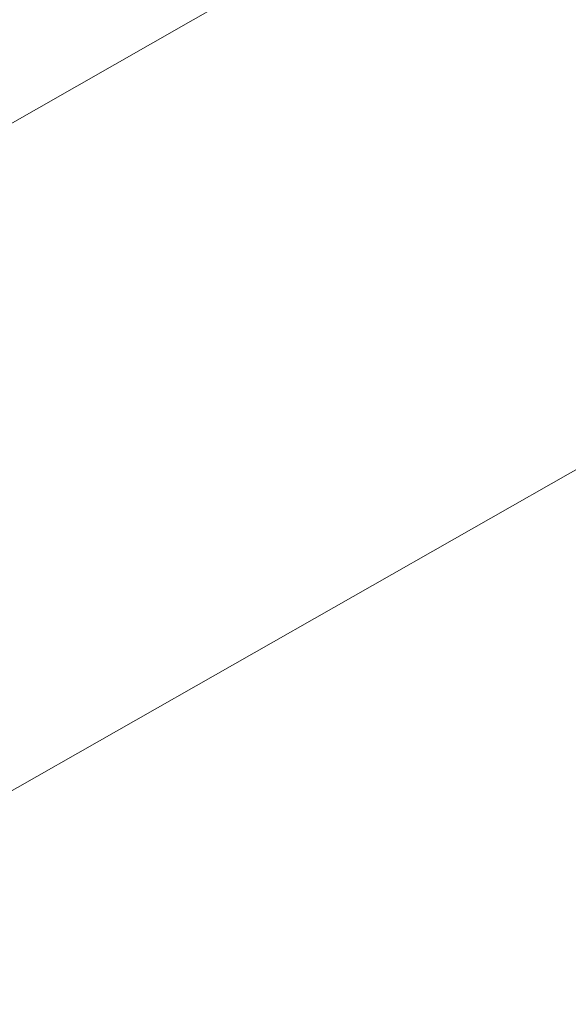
# Model space of a CAD drawing. Extents: x 1620613 to 1693141, y 557269 to 607790.
# Tile 160 of 256: x 1620819.08 to 1620819.7, y 607274.873 to 607275.986. Entities that reach past the tile are written whole.
import ezdxf

# ---------------------------------------------------------------- set-up
doc = ezdxf.new("R2010")
doc.units = 0
doc.header["$LTSCALE"] = 10
doc.header["$MEASUREMENT"] = 0
doc.linetypes.add('DGN Style 2', pattern=[7.346996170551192, 4.408197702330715, -2.938798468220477])
doc.linetypes.add('DGN Style 3', pattern=[10.28579463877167, 7.346996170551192, -2.938798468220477])
for name, color, linetype, lineweight in [('BD_X_Building', 241, 'Continuous', 0), ('DT_X_Contour_Minor', 136, 'DGN Style 3', 0), ('SV_X_Top_of_Bank', 97, 'DGN Style 2', 0)]:
    doc.layers.add(name, color=color, linetype=linetype, lineweight=lineweight)

# ---------------------------------------------------------------- blocks, each defined once
blk = doc.blocks.new('*U1004')
at = {"layer": 'DT_X_Contour_Minor', "transparency": 33554559, "flags": 128}
for points, elevation in [([(-15.21616715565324, 53.13950447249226), (-19.81874134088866, 49.86354265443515), (-20.72156229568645, 49.22141635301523), (-21.45749336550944, 48.69902108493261), (-22.02653455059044, 48.29635685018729), (-22.42868585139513, 48.01342364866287), (-23.27856947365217, 47.41857648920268), (-23.80416834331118, 46.98556298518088), (-24.74355223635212, 46.13265784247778), (-26.09672115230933, 44.85986106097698), (-27.86367509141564, 43.16717264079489), (-33.12726562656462, 38.09348133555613), (-34.87997650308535, 36.41065848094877), (-36.19041623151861, 35.16745839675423), (-37.05858481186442, 34.36388108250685), (-37.48448224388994, 33.99992653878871), (-38.03051386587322, 33.61554478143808), (-38.21858775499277, 33.48693160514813), (-38.37328570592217, 33.38937839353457), (-38.49460771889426, 33.32288514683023), (-38.5825537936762, 33.28745186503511), (-38.77257540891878, 33.23437640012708), (-38.88521126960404, 33.17604471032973), (-39.08060264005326, 33.04085623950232), (-39.3587495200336, 32.82881098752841), (-39.71965190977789, 32.53990895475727), (-40.79239896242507, 31.66702782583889), (-41.21281239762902, 31.37527341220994), (-41.66949241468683, 31.15467101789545), (-42.16243901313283, 31.00522064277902), (-42.6916521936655, 30.92692228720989), (-44.15124278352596, 30.8129960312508), (-44.65910627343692, 30.77541925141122), (-45.08800380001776, 30.74813360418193), (-45.43793536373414, 30.73113908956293), (-45.7089009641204, 30.72443570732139), (-46.78915318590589, 30.71716589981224), (-50.25550565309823, 29.22997960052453), (-51.06818505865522, 28.88110715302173), (-52.02064364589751, 28.47185536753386), (-53.11288141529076, 28.00222424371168), (-54.34489836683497, 27.47221378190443), (-57.81664914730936, 25.97834676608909), (-59.108489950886, 25.4196177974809), (-60.38019927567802, 24.86383115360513), (-61.63177712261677, 24.31098683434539), (-62.86322349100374, 23.76108483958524), (-66.12023850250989, 22.29860262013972), (-67.36429721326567, 21.74074830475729), (-68.65371208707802, 21.16404702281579), (-69.9884831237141, 20.56849877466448), (-71.36861032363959, 19.95410356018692), (-75.10942440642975, 18.29058703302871), (-76.51567851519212, 17.66446206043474), (-77.92883027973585, 17.03372453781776), (-79.34887969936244, 16.39837446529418), (-80.77582677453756, 15.75841184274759), (-84.59021584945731, 14.04569478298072), (-85.96780275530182, 13.42649090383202), (-87.23977166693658, 12.8534170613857), (-88.40612258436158, 12.32647325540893), (-89.46685550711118, 11.84565948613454), (-92.15465264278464, 10.62499615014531), (-93.16140094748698, 10.16824392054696), (-94.16579800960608, 9.713484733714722), (-95.16784382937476, 9.260718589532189), (-96.16753840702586, 8.809945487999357), (-98.83025562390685, 7.610541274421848), (-99.75191201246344, 7.19545492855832), (-100.5198432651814, 6.84974905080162), (-101.1340493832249, 6.573423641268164), (-101.5945303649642, 6.366478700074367), (-102.6175128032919, 5.907132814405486), (-103.011255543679, 5.728681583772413), (-103.425246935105, 5.537837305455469), (-103.8594869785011, 5.334599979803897), (-104.3139756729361, 5.1189696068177), (-105.5529437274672, 4.527431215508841), (-105.9805033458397, 4.32358178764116), (-106.3339561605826, 4.1556872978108), (-106.613302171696, 4.023747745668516), (-106.818541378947, 3.927763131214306), (-107.2670368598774, 3.719744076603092), (-107.4843943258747, 3.619638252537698), (-107.8000951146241, 3.475335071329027), (-108.2141392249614, 3.286834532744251), (-108.7265266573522, 3.054136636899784), (-110.2240175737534, 2.374679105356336), (-110.7152033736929, 2.152073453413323), (-111.0656425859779, 1.993849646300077), (-111.2753352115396, 1.900007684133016), (-111.3442812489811, 1.870547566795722), (-111.3404752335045, 1.87782971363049), (-111.3429190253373, 1.878463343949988), (-111.3531049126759, 1.874902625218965), (-111.371032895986, 1.867147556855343), (-111.3967029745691, 1.855198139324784), (-111.4754793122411, 1.817740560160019), (-111.5018743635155, 1.805381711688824), (-111.5219772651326, 1.796398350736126), (-111.5357880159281, 1.79079047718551), (-111.5433066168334, 1.788558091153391), (-111.5549666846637, 1.787105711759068), (-111.5624210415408, 1.784814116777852), (-111.5760390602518, 1.779028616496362), (-111.5958207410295, 1.769749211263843), (-111.6217660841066, 1.756975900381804), (-111.6991718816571, 1.718255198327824), (-111.7342200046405, 1.700687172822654), (-111.7813100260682, 1.677023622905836), (-111.8404419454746, 1.647264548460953), (-111.9116157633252, 1.611409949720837), (-112.2718580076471, 1.429865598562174), (-113.0350606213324, -0.2474059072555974), (-113.2177541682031, -0.6502334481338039), (-113.4387479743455, -1.13988542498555), (-113.6980420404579, -1.716361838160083), (-113.9956363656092, -2.379662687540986), (-114.8402882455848, -4.264230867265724), (-115.2146300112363, -4.99066763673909), (-115.7041663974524, -5.756551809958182), (-116.3088974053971, -6.561883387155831), (-117.0288230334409, -7.406662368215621), (-120.6572634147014, -11.44100822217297), (-121.7109238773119, -12.4702595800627), (-121.9242665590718, -12.67251216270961), (-122.1127258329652, -12.838162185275), (-122.2763016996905, -12.96720964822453), (-122.4149941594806, -13.0596545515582), (-122.7516628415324, -13.25737088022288), (-123.1181484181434, -13.47519358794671), (-123.9651036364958, -13.98037446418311), (-125.2925284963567, -14.77291350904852), (-127.1004229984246, -15.85281072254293), (-132.5621011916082, -19.11568085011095), (-134.3564604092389, -20.18775530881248), (-135.643279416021, -20.95682608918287), (-136.4225582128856, -21.4228931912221), (-136.6942967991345, -21.5859566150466), (-136.7422127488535, -21.61678750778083), (-136.7928334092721, -21.64935871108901), (-136.9087584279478, -21.72394915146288), (-137.0899878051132, -21.84055882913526), (-137.3365215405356, -21.99918774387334), (-138.0810173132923, -22.47822383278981), (-138.3978712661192, -22.6746115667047), (-138.790061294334, -22.90449770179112), (-139.2575873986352, -23.16788223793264), (-139.8004495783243, -23.46476517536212), (-142.5095905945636, -24.92838181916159), (-153.1870326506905, -30.13426355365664), (-155.2248335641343, -31.12493864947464), (-156.7621897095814, -31.86587176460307), (-157.7991010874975, -32.35706289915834), (-158.3355676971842, -32.59851205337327), (-159.0988856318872, -32.90938715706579), (-159.3740378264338, -33.02320973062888), (-159.6270059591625, -33.13152112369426), (-159.8577900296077, -33.23432133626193), (-160.0663900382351, -33.33161036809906), (-160.5930779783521, -33.58369954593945), (-160.8051329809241, -33.66154300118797), (-161.0462820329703, -33.70600648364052), (-161.3165251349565, -33.71708999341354), (-161.615862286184, -33.69479353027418), (-162.4528867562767, -33.59082966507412), (-162.9269289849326, -33.66899306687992), (-163.721287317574, -33.98145617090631), (-164.8359617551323, -34.52821897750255), (-166.2709522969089, -35.30928148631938), (-170.5246818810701, -37.7045144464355), (-172.1231266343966, -38.57648387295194), (-173.7281637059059, -39.39596743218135), (-175.339793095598, -40.16296512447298), (-176.9580148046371, -40.87747694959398), (-181.2820624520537, -42.71286066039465), (-182.7909117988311, -43.35069092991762), (-184.0744241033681, -43.88764395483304), (-185.1325993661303, -44.32371973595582), (-185.9654375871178, -44.65891827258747), (-187.8858901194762, -45.41827804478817), (-188.520472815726, -45.67012349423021), (-188.9838815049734, -45.85614001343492), (-189.2761161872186, -45.97632760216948), (-189.3971768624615, -46.0306862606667), (-189.4917733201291, -46.08787077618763), (-189.8211518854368, -46.28819430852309), (-190.7383402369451, -46.84627651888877), (-192.2433383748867, -47.76211740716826), (-194.3361462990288, -49.03571697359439), (-200.7007138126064, -52.90899405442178), (-202.8180694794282, -54.19743101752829), (-204.3967108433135, -55.15778409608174), (-205.4366379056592, -55.79005328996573), (-205.9378506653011, -56.09423859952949), (-206.5561322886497, -56.46795424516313), (-206.8614067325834, -56.64589492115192), (-207.3135188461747, -56.89943021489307), (-207.912468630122, -57.22856012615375), (-208.6582560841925, -57.63328465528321), (-212.4812187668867, -59.69838656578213), (-217.9525532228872, -61.78625121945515), (-218.9816974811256, -62.17902329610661), (-219.7242726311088, -62.46254038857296), (-220.1802786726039, -62.63680249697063), (-220.3497156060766, -62.70180962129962), (-220.4194552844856, -62.72948864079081), (-220.8007980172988, -62.87632058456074), (-221.8925214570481, -63.29605715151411), (-223.6946256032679, -63.98869834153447), (-226.2071104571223, -64.95424415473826), (-233.8542443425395, -67.8929058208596), (-236.4554405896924, -68.89391066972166), (-238.5236789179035, -69.69292896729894), (-240.0589593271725, -70.28996071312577), (-241.0612818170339, -70.68500590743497), (-243.0235312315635, -71.46914435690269), (-243.7578034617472, -71.7613185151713), (-244.4889330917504, -72.04973715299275), (-245.2169201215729, -72.33440027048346), (-245.9417645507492, -72.61530786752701), (-247.8704928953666, -73.35938743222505), (-248.5630352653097, -73.6199460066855), (-249.1941161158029, -73.8435620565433), (-249.7637354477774, -74.0302355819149), (-250.271893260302, -74.17996658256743), (-251.5450320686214, -74.52999255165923), (-252.0702619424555, -74.6602527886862), (-252.691097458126, -74.78851402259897), (-253.4075386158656, -74.91477625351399), (-254.2195854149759, -75.03903948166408), (-256.5125177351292, -75.36774275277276), (-256.9049860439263, -75.59858398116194), (-256.3626917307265, -76.04458021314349), (-254.8856347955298, -76.705731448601), (-252.4738152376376, -77.58203768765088), (-244.7959462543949, -80.20572766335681), (-242.204642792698, -81.01907846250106), (-240.1891341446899, -81.49136337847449), (-238.7494203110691, -81.62258241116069), (-237.8855012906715, -81.41273556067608), (-236.3494436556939, -80.39838944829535), (-235.4562545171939, -80.28305411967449), (-233.928730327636, -80.69780771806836), (-231.7668710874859, -81.64265024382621), (-228.9706767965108, -83.11758169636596), (-220.6683786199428, -87.75751747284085), (-217.8834685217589, -89.27032145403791), (-215.7554618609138, -90.32878156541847), (-214.2843586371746, -90.93289780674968), (-213.4701588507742, -91.08267017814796), (-212.174830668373, -90.87627134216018), (-211.6545913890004, -90.75436087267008), (-211.0653696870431, -90.54342859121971), (-210.4071655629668, -90.2434744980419), (-209.6799790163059, -89.85449859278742), (-207.6488383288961, -88.69853376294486), (-206.8963358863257, -88.28145190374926), (-206.1621840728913, -87.89717994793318), (-205.4463828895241, -87.54571789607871), (-204.7489323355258, -87.22706574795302), (-202.9135316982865, -86.42107322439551), (-202.161806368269, -86.10027413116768), (-201.2831808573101, -85.74237124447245), (-200.277655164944, -85.347364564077), (-199.1452292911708, -84.91525409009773), (-195.9562267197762, -83.71348776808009), (-194.8143689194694, -83.26692920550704), (-193.7805474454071, -82.82857825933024), (-192.8547622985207, -82.39843492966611), (-192.0370134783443, -81.97649921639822), (-190.0003983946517, -80.86228080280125), (-189.2093401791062, -80.45351616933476), (-188.3636268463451, -80.06288607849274), (-187.4632583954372, -79.69039053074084), (-186.5082348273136, -79.33602952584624), (-183.88863182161, -78.41524623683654), (-183.0039409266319, -78.10315325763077), (-182.3145704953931, -77.85746178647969), (-181.8205205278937, -77.67817182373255), (-181.5217910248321, -77.56528336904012), (-180.9856063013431, -77.35278283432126), (-180.6732185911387, -77.23195806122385), (-180.1381940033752, -77.02885914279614), (-179.3805325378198, -76.74348607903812), (-178.4002341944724, -76.37583887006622), (-175.4892561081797, -75.28574745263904), (-174.2415284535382, -74.81242216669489), (-172.6815790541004, -74.21001487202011), (-170.8094079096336, -73.47852556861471), (-168.6250150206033, -72.6179542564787), (-162.3836716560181, -70.15098807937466), (-160.3075015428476, -69.33094668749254), (-158.7599987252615, -68.72104714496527), (-157.7411632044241, -68.32128945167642), (-157.2509949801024, -68.131673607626), (-156.6487694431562, -67.906220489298), (-156.3778641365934, -67.78612823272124), (-156.0168173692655, -67.59494130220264), (-155.5656291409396, -67.33265969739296), (-155.0242994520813, -66.99928341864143), (-153.4605650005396, -66.01548710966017), (-152.8529017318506, -65.65113033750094), (-152.2027127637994, -65.29590725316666), (-151.5099980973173, -64.94981785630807), (-150.7747577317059, -64.61286214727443), (-148.7574158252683, -63.72649183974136), (-147.8165163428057, -63.32364140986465), (-146.5068243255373, -62.77986785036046), (-144.8283397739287, -62.09517116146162), (-142.7810626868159, -61.26955134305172), (-136.8299337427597, -58.88000098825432), (-134.7873558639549, -58.07134284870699), (-133.1229689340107, -57.4375311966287), (-131.8367729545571, -56.97856603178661), (-130.9287679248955, -56.69444735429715), (-129.0116757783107, -56.16992619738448), (-128.3709055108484, -55.98933264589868), (-127.8864138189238, -55.84094285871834), (-127.5582007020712, -55.72475683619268), (-127.3862661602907, -55.64077457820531), (-127.1361454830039, -55.45976024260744), (-127.0158877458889, -55.40442056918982), (-126.8427050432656, -55.37416230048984), (-126.6165973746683, -55.36898543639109), (-126.3375647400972, -55.38888997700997), (-125.5229110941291, -55.47541062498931), (-125.2490449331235, -55.50724031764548), (-125.0384366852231, -55.53783890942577), (-124.8910863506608, -55.56720640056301), (-124.8069939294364, -55.59534279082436), (-124.5621644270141, -55.72377337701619), (-121.6953630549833, -54.43029862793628), (-121.1401926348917, -54.18145993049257), (-120.7033105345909, -53.98929015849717), (-120.3847167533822, -53.85378931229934), (-120.1844112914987, -53.77495739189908), (-119.8079811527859, -53.64029750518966), (-119.6632141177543, -53.58463066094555), (-119.5112356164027, -53.51862504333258), (-119.3520456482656, -53.44228065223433), (-119.1856442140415, -53.35559748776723), (-118.732291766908, -53.11065735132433), (-118.5813705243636, -53.02933177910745), (-118.4686211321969, -52.96906016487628), (-118.394043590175, -52.92984250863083), (-118.3576378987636, -52.91167881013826), (-118.3114518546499, -52.8913142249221), (-118.2843343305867, -52.87942948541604), (-118.2376212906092, -52.8590487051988), (-118.1713127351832, -52.8301718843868), (-118.0854086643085, -52.79279902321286), (-117.8302037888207, -52.68181000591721), (-117.7463434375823, -52.64520010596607), (-117.6861660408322, -52.61861216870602), (-117.6496715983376, -52.60204619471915), (-117.6368601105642, -52.59550218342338), (-117.634273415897, -52.59141410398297), (-117.5621176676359, -52.55989399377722), (-117.3475904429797, -52.4683997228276), (-116.9906917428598, -52.31693129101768), (-116.4914215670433, -52.10548869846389), (-114.970205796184, -51.46167623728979), (-114.4185916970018, -51.22624495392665), (-113.9046612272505, -51.00281044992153), (-113.4284143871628, -50.79137272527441), (-112.9898511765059, -50.59193177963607), (-111.8705941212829, -50.07608496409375), (-111.4361631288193, -49.87686495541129), (-110.9723129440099, -49.66609004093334), (-110.479043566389, -49.44376022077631), (-109.9563549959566, -49.20987549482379), (-108.5232932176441, -48.57077635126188), (-107.9104807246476, -48.29830772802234), (-107.1468395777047, -47.96022621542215), (-106.2323697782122, -47.55653181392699), (-105.1670713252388, -47.08722452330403), (-102.1251705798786, -45.74825456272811), (-100.9267181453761, -45.21956756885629), (-99.6127864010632, -44.63773405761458), (-98.18337534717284, -44.00275402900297), (-96.63848498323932, -43.31462748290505), (-92.36480493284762, -41.40876133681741), (-90.7662950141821, -40.69468151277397), (-89.1760252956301, -39.98184164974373), (-87.59399577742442, -39.27024174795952), (-86.02020645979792, -38.55988180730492), (-81.83442187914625, -36.66724191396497), (-80.35566188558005, -35.99873885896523), (-79.05872034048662, -35.41270961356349), (-77.94359724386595, -34.90915417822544), (-77.01029259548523, -34.48807255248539), (-74.76390479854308, -33.47515329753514), (-73.82803864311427, -33.05414123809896), (-72.70523102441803, -32.55079450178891), (-71.39548194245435, -31.96511308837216), (-69.89879139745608, -31.29709699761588), (-65.65836132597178, -29.40594118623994), (-64.17550338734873, -28.7438384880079), (-62.90725212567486, -28.17589725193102), (-61.85360754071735, -27.70211747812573), (-61.01456963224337, -27.32249916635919), (-59.06327744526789, -26.43573228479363), (-58.40143171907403, -26.13440883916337), (-57.87936368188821, -25.89551366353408), (-57.49707333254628, -25.71904675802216), (-57.25456067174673, -25.60500812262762), (-56.79423049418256, -25.38414278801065), (-56.61580828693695, -25.29798916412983), (-56.42578929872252, -25.20517729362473), (-56.2241735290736, -25.1057071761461), (-56.01096097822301, -24.99957881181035), (-55.42693180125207, -24.70769217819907), (-55.17584401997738, -24.58463789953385), (-54.86060255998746, -24.43439003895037), (-54.48120742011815, -24.25694859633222), (-54.03765860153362, -24.05231357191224), (-52.76932351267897, -23.47036206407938), (-52.35306644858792, -23.27972813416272), (-52.05554657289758, -23.14428997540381), (-51.8767638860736, -23.0640475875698), (-51.81671838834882, -23.03900097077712), (-51.81491331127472, -23.04580435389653), (-51.80586088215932, -23.04392634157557), (-51.78005740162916, -23.03318976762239), (-51.73750286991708, -23.01359463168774), (-51.67819728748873, -22.98514093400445), (-51.49771433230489, -22.8974529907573), (-51.39857034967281, -22.84935450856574), (-51.23650061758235, -22.77082501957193), (-51.01150513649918, -22.66186452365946), (-50.72358390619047, -22.52247302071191), (-49.23312474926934, -21.80097365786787), (-49.14244847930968, -20.03365444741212), (-49.00203839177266, -19.51154287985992), (-48.6196693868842, -18.70263069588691), (-47.99534146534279, -17.6069178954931), (-47.12905462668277, -16.22440447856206), (-44.4963445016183, -12.15530121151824), (-43.46803317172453, -10.75049285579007), (-42.35763177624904, -9.587895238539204), (-41.16514031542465, -8.667508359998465), (-39.89055878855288, -7.989332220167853), (-36.38222129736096, -6.503810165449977), (-35.20540522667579, -6.00551539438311), (-34.30621013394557, -5.624772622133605), (-33.68463601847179, -5.361581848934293), (-33.34068288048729, -5.215943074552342), (-32.79363581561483, -4.984309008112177), (-32.37782533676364, -4.731976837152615), (-31.5406792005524, -4.148705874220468), (-30.2821974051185, -3.234496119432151), (-28.60237995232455, -1.989347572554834), (-23.56108586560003, 1.772300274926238), (-21.76660683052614, 3.090607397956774), (-20.1641402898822, 4.224292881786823), (-18.75368624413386, 5.173356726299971), (-17.53524469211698, 5.937798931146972), (-14.54208387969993, 7.730149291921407), (-13.53872524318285, 8.334381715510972), (-12.77351994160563, 8.802816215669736), (-12.24646797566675, 9.1354527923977), (-11.95756934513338, 9.332291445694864), (-11.50471077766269, 9.676130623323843), (-11.13367417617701, 9.918347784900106), (-10.3602082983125, 10.38711988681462), (-9.184313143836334, 11.08244692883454), (-7.605988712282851, 12.00432891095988), (-2.860551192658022, 14.76475411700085), (-1.204194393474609, 15.72995997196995), (0.2057978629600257, 16.5552586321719), (1.369425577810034, 17.24065009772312), (2.286688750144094, 17.78613436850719), (4.404237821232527, 19.05421616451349), (5.349744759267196, 19.62845602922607), (6.598103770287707, 20.40011427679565), (8.149314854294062, 21.36919090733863), (10.00337801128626, 22.5356859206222), (15.35134919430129, 25.90956379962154), (17.17177361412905, 27.06607961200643), (18.62206848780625, 28.00521863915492), (19.70223381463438, 28.72698088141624), (20.41226959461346, 29.23136633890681), (21.81219227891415, 30.28655851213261), (22.32136375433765, 30.52013040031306), (22.79893616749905, 30.42945193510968), (23.24490951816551, 30.01452311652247), (23.6592838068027, 29.27534394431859), (25.5192993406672, 25.06925698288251)], 0.2000414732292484), ([(-17.45736527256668, 52.90326992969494), (-21.39895877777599, 50.0977725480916), (-22.17212463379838, 49.54786270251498), (-22.80236784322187, 49.10048918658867), (-23.28968840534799, 48.75565200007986), (-23.63408632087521, 48.51335114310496), (-24.36191723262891, 48.00393063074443), (-24.86158497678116, 47.58533965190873), (-25.8147150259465, 46.71163209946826), (-27.22130737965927, 45.38280797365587), (-29.08136203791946, 43.59886727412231), (-34.64612420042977, 38.23486997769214), (-36.47441867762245, 36.47166088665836), (-37.78573048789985, 35.20503158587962), (-38.58005963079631, 34.43498207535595), (-38.85740610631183, 34.16151235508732), (-38.94539676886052, 34.04400650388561), (-38.93639807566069, 34.00681650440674), (-38.93534537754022, 33.99954533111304), (-38.93604386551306, 33.99367038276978), (-38.93849353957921, 33.98919165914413), (-38.94269439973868, 33.98610916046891), (-38.95623160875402, 33.97975079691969), (-38.96354734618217, 33.97610134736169), (-38.97534165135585, 33.96992177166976), (-38.99161452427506, 33.96121206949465), (-39.01236596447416, 33.94997224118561), (-39.11965601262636, 33.89161608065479), (-41.00425999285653, 32.35813691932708), (-41.41850579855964, 32.06585747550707), (-41.85355579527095, 31.84622449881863), (-42.30940998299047, 31.69923798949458), (-42.78606836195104, 31.62489794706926), (-45.05901724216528, 31.44748617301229), (-45.41155417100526, 31.3261421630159), (-45.47864930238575, 31.30298905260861), (-45.52884744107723, 31.28553429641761), (-45.56214858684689, 31.27377789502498), (-45.57855274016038, 31.26771984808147), (-45.60682844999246, 31.25629857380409), (-45.61209900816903, 31.25412344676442), (-45.61557950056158, 31.25263748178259), (-45.6172699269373, 31.25184067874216), (-45.61939097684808, 31.2506347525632), (-45.6221740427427, 31.24922665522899), (-45.63966620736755, 31.24067520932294), (-45.69890002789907, 31.21193393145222), (-45.82608510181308, 31.15654833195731), (-46.17424678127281, 31.00658998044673), (-46.74338506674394, 30.76205887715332), (-47.53349995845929, 30.42295502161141), (-49.93510847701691, 29.39258107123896), (-50.87372427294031, 28.98969278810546), (-51.88836527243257, 28.55380840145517), (-52.97903147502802, 28.08492791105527), (-54.14572288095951, 27.5830513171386), (-57.35826690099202, 26.20071892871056), (-58.58553470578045, 25.6693915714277), (-59.85793010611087, 25.11215879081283), (-61.17545310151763, 24.52902058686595), (-62.53810369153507, 23.91997695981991), (-66.2320087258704, 22.26132005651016), (-67.60640780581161, 21.64488324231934), (-68.95917626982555, 21.0395654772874), (-70.29031411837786, 20.44536676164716), (-71.5998213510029, 19.8622870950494), (-75.06299981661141, 18.3222333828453), (-76.39654123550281, 17.72836383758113), (-77.7997816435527, 17.10179548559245), (-79.27272104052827, 16.44252832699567), (-80.81535942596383, 15.7505623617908), (-85.0219937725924, 13.86172137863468), (-86.5189906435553, 13.18894839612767), (-87.85500549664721, 12.58726018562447), (-89.03003833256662, 12.05665674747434), (-90.04408915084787, 11.5971380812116), (-92.53358197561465, 10.46653466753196), (-93.46605290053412, 10.0434813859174), (-94.39634605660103, 9.622274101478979), (-95.32446144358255, 9.202912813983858), (-96.25039906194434, 8.785397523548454), (-98.7166623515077, 7.674484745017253), (-99.58089384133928, 7.285275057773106), (-100.32389084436, 6.950830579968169), (-100.9456533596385, 6.671151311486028), (-101.4461813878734, 6.446237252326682), (-102.6192768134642, 5.919486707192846), (-103.0579989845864, 5.720960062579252), (-103.4943439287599, 5.520443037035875), (-103.9283116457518, 5.317935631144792), (-104.3599021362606, 5.113437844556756), (-105.5076404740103, 4.565456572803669), (-105.9101584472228, 4.373629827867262), (-106.2569086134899, 4.209135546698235), (-106.5478909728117, 4.071973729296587), (-106.7831055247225, 3.962144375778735), (-107.3359872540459, 3.705709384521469), (-107.582444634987, 3.592054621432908), (-107.907155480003, 3.44341657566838), (-108.3101197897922, 3.25979524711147), (-108.7913375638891, 3.041190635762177), (-110.1789229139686, 2.411600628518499), (-110.6338851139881, 2.205665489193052), (-110.9580827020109, 2.060052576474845), (-111.1515156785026, 1.974761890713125), (-111.214184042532, 1.949793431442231), (-111.2069468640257, 1.96364050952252), (-111.2115937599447, 1.964845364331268), (-111.2309623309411, 1.958074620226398), (-111.2650525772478, 1.943328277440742), (-111.3138644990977, 1.920606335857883), (-111.4636585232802, 1.849380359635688), (-111.5138489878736, 1.825879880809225), (-111.5520748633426, 1.808797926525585), (-111.5783361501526, 1.798134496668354), (-111.5926328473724, 1.793889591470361), (-111.6148045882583, 1.791127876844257), (-111.6289791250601, 1.786770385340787), (-111.6548739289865, 1.775769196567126), (-111.6924890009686, 1.758124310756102), (-111.7418243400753, 1.733835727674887), (-111.8890122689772, 1.660207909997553), (-111.9556566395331, 1.62680212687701), (-112.0451988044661, 1.581805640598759), (-112.1576387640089, 1.525218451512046), (-112.2929765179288, 1.457040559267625), (-112.9779808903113, 1.111832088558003), (-114.4292185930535, -2.077517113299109), (-114.7156034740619, -2.707376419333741), (-114.9527991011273, -3.230090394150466), (-115.140805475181, -3.645659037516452), (-115.2796225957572, -3.954082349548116), (-115.5842159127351, -4.633684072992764), (-115.7192088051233, -4.895647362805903), (-115.8957424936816, -5.171835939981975), (-116.1138169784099, -5.46224980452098), (-116.373432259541, -5.766888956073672), (-117.6818987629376, -7.221730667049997), (-120.7368154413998, -10.20587712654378), (-121.3553677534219, -10.7922755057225), (-121.9017746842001, -11.27255073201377), (-122.3760362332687, -11.64670280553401), (-122.7781524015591, -11.91473172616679), (-123.7542683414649, -12.48797797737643), (-124.3046113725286, -12.81351193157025), (-125.2235535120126, -13.36017910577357), (-126.5110947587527, -14.1279794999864), (-128.1672351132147, -15.11691311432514), (-133.0750748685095, -18.04891371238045), (-134.6900997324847, -19.01396191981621), (-135.8542945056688, -19.71010609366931), (-136.5676591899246, -20.13734623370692), (-136.8301937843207, -20.29568234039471), (-136.929179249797, -20.35937324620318), (-137.0337521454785, -20.42665931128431), (-137.273231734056, -20.58074932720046), (-137.6476180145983, -20.82164329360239), (-138.1569109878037, -21.14934121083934), (-139.6949011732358, -22.1389409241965), (-140.3494626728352, -22.54464155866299), (-141.1596545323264, -23.01954367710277), (-142.125476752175, -23.56364727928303), (-143.2469293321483, -24.17695236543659), (-148.8435122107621, -27.20051289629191), (-155.6668337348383, -30.52728392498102), (-156.9690717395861, -31.16036576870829), (-157.9515050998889, -31.63385228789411), (-158.6141338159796, -31.9477434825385), (-158.9569578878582, -32.10203935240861), (-159.4447492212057, -32.30070123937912), (-159.6311749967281, -32.37850830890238), (-159.8246088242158, -32.46293310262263), (-160.0250507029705, -32.55397562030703), (-160.232500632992, -32.65163586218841), (-160.7950445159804, -32.9208868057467), (-161.0059018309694, -33.00597154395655), (-161.2165658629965, -33.05928755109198), (-161.4270366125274, -33.08083482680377), (-161.6373140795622, -33.07061337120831), (-162.1977962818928, -33.00099784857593), (-162.5945986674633, -33.09803384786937), (-163.3646441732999, -33.44135348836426), (-164.5079327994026, -34.03095676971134), (-166.0244645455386, -34.86684369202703), (-170.5662066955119, -37.42425367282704), (-172.2728793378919, -38.35526261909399), (-173.9865906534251, -39.23023197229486), (-175.7073406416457, -40.04916173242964), (-177.435129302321, -40.81205189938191), (-182.0519506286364, -42.77170622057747), (-183.6363930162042, -43.44221749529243), (-184.9271041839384, -43.98401057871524), (-185.9240841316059, -44.39708547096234), (-186.6273328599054, -44.68144217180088), (-188.1110211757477, -45.26810245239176), (-188.6012821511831, -45.46267125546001), (-188.9592988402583, -45.60638245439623), (-189.1850712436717, -45.69923604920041), (-189.2785993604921, -45.74123203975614), (-189.3516819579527, -45.78541120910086), (-189.6950575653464, -45.99428155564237), (-190.6703724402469, -46.58775821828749), (-192.2776265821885, -47.56584119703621), (-194.5168199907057, -48.92853049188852), (-201.330588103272, -53.07517703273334), (-203.5688460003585, -54.43730063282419), (-205.1732936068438, -55.41368652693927), (-206.143930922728, -56.00433471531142), (-206.4807579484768, -56.20924519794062), (-206.5338829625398, -56.24135621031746), (-206.56011325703, -56.25664552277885), (-206.5989603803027, -56.27843020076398), (-206.6504243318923, -56.30671024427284), (-206.71450511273, -56.34148565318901), (-207.042988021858, -56.51892674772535), (-216.8652858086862, -60.26712173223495), (-218.7128353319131, -60.9722375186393), (-220.04592770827, -61.48121559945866), (-220.8645629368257, -61.79405597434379), (-221.1687410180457, -61.91075864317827), (-221.2939397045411, -61.96044881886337), (-221.6560887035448, -62.10013437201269), (-222.648636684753, -62.48192339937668), (-224.2715836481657, -63.10581590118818), (-226.5249295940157, -63.97181187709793), (-233.3743840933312, -66.60393911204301), (-235.7518862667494, -67.51956538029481), (-237.7473019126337, -68.29234875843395), (-239.3606310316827, -68.92228924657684), (-240.5918736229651, -69.40938684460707), (-243.3657384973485, -70.51785658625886), (-244.3541457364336, -70.9117544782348), (-245.2389687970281, -71.2620958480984), (-246.0202076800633, -71.56888069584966), (-246.6978623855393, -71.83210902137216), (-248.3668293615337, -72.47597585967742), (-248.9959418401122, -72.7096468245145), (-249.6315540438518, -72.92775959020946), (-250.2736659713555, -73.1303141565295), (-250.922277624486, -73.31731052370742), (-252.6605749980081, -73.79522323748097), (-253.3777047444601, -73.97307582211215), (-254.2253709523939, -74.14819904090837), (-255.2035736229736, -74.32059289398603), (-256.3123127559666, -74.49025738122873), (-259.4429990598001, -74.9390568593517), (-259.9788609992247, -75.2542390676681), (-259.2384320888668, -75.86318608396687), (-257.2217123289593, -76.76589790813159), (-253.9287017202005, -77.96237454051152), (-243.4456189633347, -81.5446653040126), (-239.9443442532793, -82.67948381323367), (-237.3028321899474, -83.39722126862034), (-235.5210827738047, -83.69787767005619), (-234.599096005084, -83.58145301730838), (-233.2868148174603, -82.71487920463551), (-232.5237475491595, -82.61634619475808), (-231.218756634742, -82.97067752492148), (-229.3718420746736, -83.77787319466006), (-226.9830038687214, -85.03793320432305), (-219.8902037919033, -89.00191234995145), (-217.497983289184, -90.29225249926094), (-215.6409218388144, -91.19028858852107), (-214.3190194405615, -91.6960206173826), (-213.532276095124, -91.80944858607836), (-212.1478392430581, -91.58885108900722), (-211.5918114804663, -91.45855411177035), (-210.9620558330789, -91.23311130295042), (-210.2585722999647, -90.91252266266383), (-209.4813608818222, -90.49678819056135), (-207.310493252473, -89.26130182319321), (-206.5328441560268, -88.82721764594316), (-205.8280475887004, -88.45157989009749), (-205.1961035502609, -88.13438855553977), (-204.6370120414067, -87.87564364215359), (-203.2432380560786, -87.26358576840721), (-202.625732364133, -87.00239332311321), (-201.8185457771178, -86.67785939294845), (-200.8216782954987, -86.28998397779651), (-199.63512991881, -85.83876707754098), (-196.2180930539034, -84.55106669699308), (-194.9945850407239, -84.07257631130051), (-193.8868386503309, -83.60288043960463), (-192.8948538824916, -83.14197908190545), (-192.018630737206, -82.68987223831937), (-189.8363845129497, -81.49598000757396), (-188.9887605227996, -81.05798606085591), (-188.0825732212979, -80.63942339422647), (-187.1178226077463, -80.2402920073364), (-186.0945086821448, -79.86059190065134), (-183.2875871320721, -78.87396665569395), (-182.3396351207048, -78.53955701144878), (-181.6009702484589, -78.276297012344), (-181.0715925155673, -78.08418665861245), (-180.7515019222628, -77.96322594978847), (-180.1769765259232, -77.73553025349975), (-179.8737207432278, -77.61785036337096), (-179.3948474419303, -77.4355824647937), (-178.7403566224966, -77.1887265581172), (-177.9102482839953, -76.87728264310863), (-175.4624693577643, -75.96064819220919), (-174.3456440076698, -75.53590440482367), (-172.8310021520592, -74.94914888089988), (-170.9185437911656, -74.20038162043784), (-168.6082689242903, -73.28960262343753), (-161.9171139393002, -70.64484298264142), (-159.6972275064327, -69.7679149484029), (-158.0559344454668, -69.12070057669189), (-156.9932347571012, -68.70319986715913), (-156.5091284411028, -68.51541282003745), (-155.9896360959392, -68.32093224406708), (-155.7559475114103, -68.21733815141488), (-155.4445010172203, -68.05241630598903), (-155.0552966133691, -67.82616670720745), (-154.5883343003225, -67.5385893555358), (-153.2394242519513, -66.68994607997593), (-152.7152412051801, -66.37564430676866), (-152.1543746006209, -66.06922144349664), (-151.5568244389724, -65.77067749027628), (-150.9225907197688, -65.480012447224), (-149.182389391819, -64.71541087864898), (-148.3115284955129, -64.34412459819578), (-147.0040968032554, -63.80371693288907), (-145.2600943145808, -63.09418788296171), (-143.0795210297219, -62.21553744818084), (-136.6825645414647, -59.64697444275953), (-134.4940270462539, -58.77966739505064), (-132.726131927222, -58.10416850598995), (-131.378879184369, -57.62047777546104), (-130.4522688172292, -57.32859520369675), (-128.5421643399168, -56.8059858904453), (-127.9128130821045, -56.63172460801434), (-127.4573376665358, -56.50089774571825), (-127.1757380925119, -56.41350530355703), (-127.0680143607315, -56.36954728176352), (-126.9710139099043, -56.26575682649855), (-126.7956728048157, -56.1396739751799), (-126.7287661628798, -56.11255874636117), (-126.6031924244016, -56.08524856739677), (-126.418951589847, -56.05774343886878), (-126.176043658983, -56.03004336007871), (-125.4500663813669, -55.9559165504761), (-125.2042487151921, -55.92880988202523), (-125.0112786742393, -55.90308498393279), (-124.8711562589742, -55.87874185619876), (-124.7838814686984, -55.85578049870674), (-124.6216121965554, -55.79639257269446), (-124.5715618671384, -55.77771408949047), (-124.5431128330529, -55.76621958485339), (-124.5362650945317, -55.76190905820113), (-124.5510186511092, -55.76478251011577), (-124.6191631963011, -55.78202368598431), (-124.5718470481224, -55.75624373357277), (-124.3787901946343, -55.66597299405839), (-124.0399926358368, -55.511211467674), (-123.555454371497, -55.29195915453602), (-122.0690313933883, -54.62129860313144), (-121.5602130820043, -54.39369512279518), (-121.1485753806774, -54.21388009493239), (-120.834118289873, -54.0818535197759), (-120.6168418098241, -53.99761539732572), (-120.1670120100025, -53.83669834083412), (-119.9940170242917, -53.77017708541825), (-119.8124044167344, -53.69130111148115), (-119.622174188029, -53.60007041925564), (-119.42332633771, -53.49648500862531), (-118.8815752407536, -53.20378428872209), (-118.7012260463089, -53.10660114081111), (-118.5664917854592, -53.03457723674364), (-118.4773724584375, -52.98771257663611), (-118.4338680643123, -52.96600716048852), (-118.378676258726, -52.94167170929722), (-118.3462711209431, -52.92746957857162), (-118.2904495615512, -52.90311477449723), (-118.211211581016, -52.86860729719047), (-118.108557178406, -52.82394714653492), (-117.8035902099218, -52.69131651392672), (-117.7033780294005, -52.64756809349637), (-117.6314667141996, -52.61579580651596), (-117.5878562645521, -52.59599965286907), (-117.5725466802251, -52.58817963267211), (-117.5694556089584, -52.58329442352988), (-117.5023191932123, -52.5537070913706), (-117.3032282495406, -52.46860900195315), (-116.9721827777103, -52.32800015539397), (-116.5091827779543, -52.1318805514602), (-115.0985767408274, -51.53488059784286), (-114.5787590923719, -51.31273690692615), (-114.0772606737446, -51.09405579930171), (-113.594081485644, -50.87883727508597), (-113.1292215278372, -50.66708133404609), (-111.914020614, -50.10701560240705), (-111.4423497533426, -49.89071825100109), (-110.938737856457, -49.6618754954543), (-110.4031849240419, -49.42048733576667), (-109.8356909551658, -49.16655377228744), (-108.2797856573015, -48.47267039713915), (-107.637205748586, -48.18686541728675), (-106.8763949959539, -47.84986300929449), (-105.9973533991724, -47.46166317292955), (-105.0000809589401, -47.02226590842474), (-102.1830466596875, -45.78227663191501), (-101.0416261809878, -45.27859689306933), (-99.730140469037, -44.69754963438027), (-98.24858952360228, -44.03913485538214), (-96.59697334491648, -43.3033525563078), (-91.96590989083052, -41.23810973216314), (-90.26453862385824, -40.47824782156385), (-88.63372241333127, -39.7475942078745), (-87.07346125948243, -39.0461488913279), (-85.58375516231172, -38.37391187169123), (-81.70527897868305, -36.62022421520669), (-80.33508533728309, -36.00080075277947), (-79.13336155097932, -35.4577961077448), (-78.1001076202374, -34.99121027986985), (-77.23532354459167, -34.60104326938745), (-75.15385914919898, -33.66248966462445), (-74.2553197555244, -33.25839136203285), (-73.12079987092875, -32.75001165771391), (-71.75029949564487, -32.13735055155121), (-70.14381862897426, -31.4204080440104), (-65.54522899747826, -29.36951948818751), (-63.95151954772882, -28.65803548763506), (-62.61933342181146, -28.0617499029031), (-61.54867061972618, -27.58066273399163), (-60.73953114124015, -27.21477398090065), (-58.93052363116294, -26.39266852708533), (-58.31693849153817, -26.11331703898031), (-57.83293870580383, -25.89184166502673), (-57.47852427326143, -25.72824240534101), (-57.25369519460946, -25.62251925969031), (-56.82693145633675, -25.41775902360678), (-56.65531035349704, -25.33478436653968), (-56.46051984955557, -25.23943057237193), (-56.24255994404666, -25.13169764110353), (-56.0014306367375, -25.01158557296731), (-55.32752661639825, -24.67478120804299), (-55.05126318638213, -24.53896794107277), (-54.72790091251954, -24.38413141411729), (-54.35743979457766, -24.21027162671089), (-53.93987983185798, -24.01738857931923), (-52.76358814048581, -23.47766943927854), (-52.37750348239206, -23.30100356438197), (-52.10146827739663, -23.1757952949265), (-51.93548252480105, -23.10204463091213), (-51.87954622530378, -23.07975157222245), (-51.87711536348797, -23.08891355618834), (-51.86492463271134, -23.08638447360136), (-51.83017558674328, -23.07192573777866), (-51.77286822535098, -23.04553734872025), (-51.69300254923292, -23.00721930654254), (-51.44994965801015, -22.88913165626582), (-51.31643438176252, -22.82435836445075), (-51.09817822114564, -22.71860422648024), (-50.7951811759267, -22.5718692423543), (-50.40744324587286, -22.38415341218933), (-48.4002708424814, -21.41252423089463), (-48.36751615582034, -20.77412141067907), (-48.22934931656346, -20.45036320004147), (-47.82888652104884, -19.75268977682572), (-47.16612776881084, -18.68110114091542), (-46.24107306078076, -17.23559729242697), (-43.42453256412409, -12.8823667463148), (-42.35470139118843, -11.39228932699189), (-41.25761324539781, -10.18697997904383), (-40.13326812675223, -9.266438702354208), (-38.98166603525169, -8.63066549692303), (-35.87438449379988, -7.314961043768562), (-34.83209626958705, -6.873628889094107), (-34.0356927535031, -6.536410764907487), (-33.48517394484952, -6.303306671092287), (-33.18053984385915, -6.174316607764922), (-32.69602851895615, -5.96916181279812), (-32.28319507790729, -5.712428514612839), (-31.40807824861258, -5.096094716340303), (-30.07067803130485, -4.120160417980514), (-28.27099442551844, -2.784625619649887), (-22.85546029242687, 1.256267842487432), (-20.95785962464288, 2.654420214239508), (-19.32670822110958, 3.818207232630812), (-17.96200608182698, 4.747628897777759), (-16.86375320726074, 5.442685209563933), (-14.29034455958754, 6.983681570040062), (-13.4230960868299, 7.5066692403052), (-12.75140715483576, 7.919884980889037), (-12.2752777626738, 8.223328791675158), (-11.99470791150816, 8.417000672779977), (-11.50726769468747, 8.787096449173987), (-11.10789761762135, 9.047810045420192), (-10.27536754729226, 9.552379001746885), (-9.009677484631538, 10.30080331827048), (-7.310827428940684, 11.2930829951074), (-2.203013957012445, 14.26430261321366), (-0.4445038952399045, 15.288643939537), (1.00016618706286, 16.13325320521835), (2.130996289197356, 16.79813040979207), (2.947986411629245, 17.28327555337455), (4.70817343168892, 18.33735318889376), (5.556006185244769, 18.85372868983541), (6.779364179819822, 19.61229696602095), (8.37824741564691, 20.61305801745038), (10.35265589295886, 21.85601184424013), (16.11844548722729, 25.49347908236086), (18.05360645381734, 26.71963120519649), (19.53474715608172, 27.66998714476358), (20.56186759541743, 28.34454690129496), (21.13496777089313, 28.7433104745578), (22.05787455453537, 29.43895175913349), (22.41446905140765, 29.54562768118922), (22.79207245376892, 29.34392448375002), (23.19068476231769, 28.83384216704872), (23.61030597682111, 28.01538073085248), (25.61755909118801, 23.47634274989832)], 0.6000414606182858)]:
    blk.add_lwpolyline(points, dxfattribs=dict(at, elevation=elevation))

msp = doc.modelspace()

# ---------------------------------------------------------------- linework, layer by layer
at = {"layer": 'BD_X_Building', "extrusion": (-0.0872003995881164, -0.01757193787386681, 0.9960358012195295), "elevation": -150958.6532334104, "flags": 128}
msp.add_lwpolyline([(-275127.2193994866, 1702184.122064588), (-275127.2193994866, 1702158.994261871)], dxfattribs=at)
at = {"layer": 'SV_X_Top_of_Bank', "extrusion": (0.168901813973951, -0.4467975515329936, 0.8785465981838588), "elevation": 3356.978483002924, "flags": 128}
msp.add_lwpolyline([(1730947.770607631, -3965.265990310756), (1730946.805849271, -3964.96904812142), (1730946.663359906, -3964.804005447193), (1730941.67030618, -3965.055207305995), (1730939.350192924, -3965.361981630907), (1730937.749893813, -3967.172645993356), (1730926.574366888, -3968.532772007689), (1730874.446998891, -3968.466137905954), (1730864.586120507, -3969.339779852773), (1730855.732144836, -3969.748913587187), (1730845.815665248, -3968.420788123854), (1730844.088985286, -3969.592587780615), (1730838.536446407, -3969.077424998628), (1730833.231231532, -3969.713117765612)], dxfattribs=at)

# ---------------------------------------------------------------- block references
at = {"layer": 'DT_X_Contour_Minor', "transparency": 33554559}
msp.add_blockref('*U1004', (1621028.060791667, 607365.3311666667, 1050.599958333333), dxfattribs=at)

doc.saveas('drawing.dxf')
